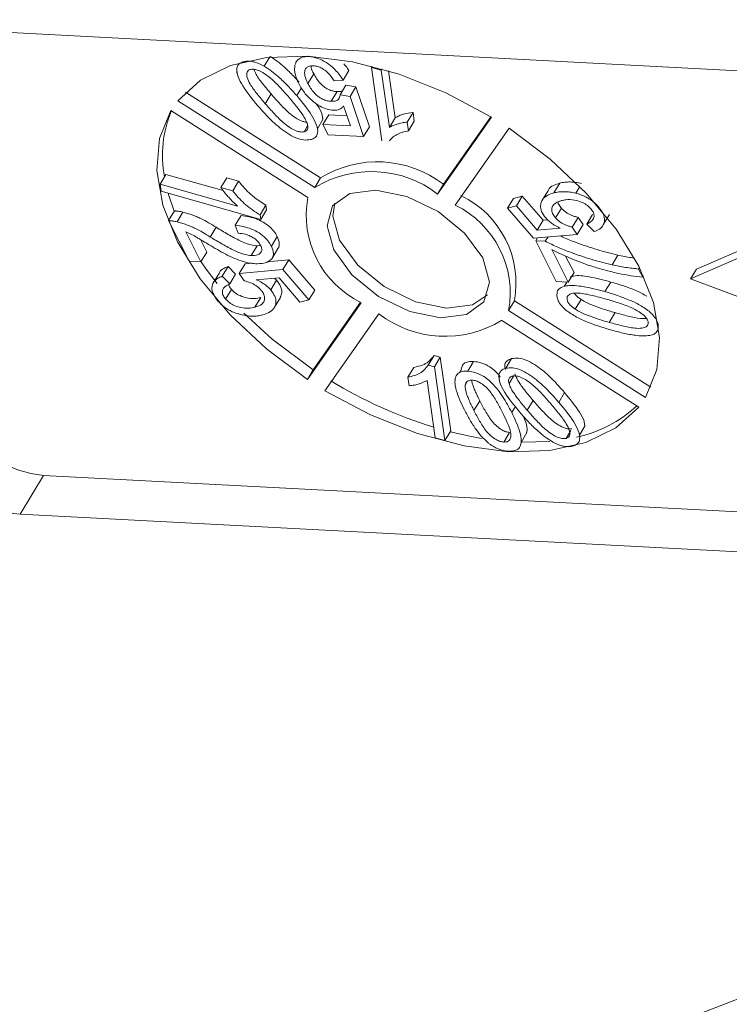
# Model space of a CAD drawing. Header units: millimetres. Extents: x 8853 to 11418, y 45 to 1005.
# Tile 68 of 256: x 9512 to 9521, y 727 to 739. Entities that reach past the tile are written whole.
import ezdxf

# ---------------------------------------------------------------- set-up
doc = ezdxf.new("R2010")
doc.units = ezdxf.units.MM

msp = doc.modelspace()

# ---------------------------------------------------------------- linework, layer by layer
at = {"color": 7, "linetype": 'Continuous', "lineweight": 15}
for p, q in [((9508.867, 738.806), (9525.393, 737.935)), ((9514.782, 738.285), (9514.78, 738.282)), ((9515.034, 738.226), (9515.103, 738.341)), ((9515.59, 738.345), (9515.593, 738.35)), ((9514.7, 738.156), (9514.694, 738.147)), ((9516.089, 738.172), (9516.017, 738.052)), ((9516.379, 738.224), (9516.371, 738.212)), ((9516.502, 737.294), (9516.371, 738.212)), ((9516.371, 738.212), (9516.492, 738.177)), ((9516.5, 738.192), (9516.492, 738.177)), ((9516.492, 738.177), (9516.594, 737.462)), ((9516.583, 738.167), (9516.666, 737.583)), ((9515.651, 738.132), (9515.578, 738.011)), ((9516.017, 738.052), (9515.905, 738.045)), ((9515.498, 737.957), (9515.439, 737.859)), ((9515.942, 737.909), (9515.869, 737.789)), ((9516.053, 737.99), (9515.98, 737.869)), ((9516.053, 737.99), (9516.177, 737.971)), ((9516.177, 737.971), (9516.104, 737.85)), ((9516.177, 737.971), (9516.345, 737.47)), ((9513.957, 737.796), (9515.664, 736.713)), ((9514.054, 737.902), (9515.737, 736.834)), ((9515.047, 737.759), (9515.119, 737.88)), ((9515.98, 737.869), (9516.104, 737.85)), ((9516.104, 737.85), (9516.273, 737.349)), ((9515.578, 736.591), (9513.871, 737.674)), ((9516.111, 737.481), (9516.024, 737.734)), ((9515.697, 737.447), (9515.77, 737.568)), ((9515.839, 737.62), (9515.766, 737.499)), ((9515.839, 737.62), (9516.067, 737.608)), ((9516.666, 737.583), (9516.594, 737.462)), ((9516.889, 737.65), (9516.816, 737.529)), ((9516.904, 737.541), (9516.832, 737.42)), ((9516.889, 737.65), (9516.904, 737.541)), ((9517.195, 736.633), (9517.867, 737.59)), ((9517.268, 736.754), (9517.858, 737.595)), ((9515.531, 737.409), (9515.575, 737.482)), ((9515.83, 737.372), (9515.766, 737.499)), ((9515.766, 737.499), (9516.111, 737.481)), ((9516.345, 737.47), (9516.273, 737.349)), ((9516.832, 737.42), (9516.816, 737.529)), ((9518.085, 737.452), (9517.414, 736.494)), ((9516.273, 737.349), (9515.83, 737.372)), ((9523.492, 737.034), (9520.422, 735.697)), ((9513.809, 736.878), (9513.736, 736.757)), ((9513.809, 736.878), (9514.521, 736.675)), ((9514.567, 736.834), (9514.495, 736.713)), ((9514.567, 736.834), (9514.714, 736.792)), ((9515.737, 736.834), (9515.664, 736.713)), ((9523.419, 736.914), (9520.349, 735.576)), ((9513.749, 736.668), (9513.736, 736.757)), ((9513.736, 736.757), (9514.703, 736.482)), ((9514.642, 736.671), (9514.495, 736.713)), ((9514.714, 736.792), (9514.642, 736.671)), ((9517.195, 736.633), (9517.268, 736.754)), ((9518.717, 736.768), (9518.644, 736.647)), ((9518.968, 736.728), (9518.916, 736.643)), ((9514.99, 736.315), (9513.749, 736.668)), ((9518.141, 736.579), (9518.068, 736.458)), ((9518.141, 736.579), (9518.251, 736.607)), ((9518.251, 736.607), (9518.178, 736.486)), ((9518.251, 736.607), (9518.51, 736.305)), ((9518.567, 736.67), (9518.495, 736.549)), ((9515.054, 736.493), (9514.982, 736.372)), ((9514.99, 736.315), (9515.063, 736.436)), ((9515.054, 736.493), (9515.063, 736.436)), ((9518.068, 736.458), (9518.178, 736.486)), ((9518.391, 736.082), (9518.068, 736.458)), ((9518.178, 736.486), (9518.437, 736.184)), ((9518.738, 736.457), (9518.665, 736.336)), ((9519.2, 736.473), (9519.201, 736.474)), ((9513.915, 736.422), (9513.842, 736.301)), ((9514.021, 736.407), (9513.948, 736.286)), ((9514.747, 736.366), (9514.674, 736.245)), ((9514.99, 736.315), (9514.982, 736.372)), ((9518.947, 736.342), (9518.874, 736.221)), ((9518.947, 736.342), (9519.008, 736.251)), ((9519.126, 736.379), (9519.053, 736.258)), ((9519.264, 736.256), (9519.336, 736.377)), ((9514.099, 735.795), (9513.842, 736.301)), ((9514.435, 736.218), (9514.362, 736.097)), ((9514.711, 736.145), (9514.674, 736.245)), ((9518.51, 736.305), (9518.437, 736.184)), ((9518.437, 736.184), (9518.724, 736.207)), ((9518.51, 736.305), (9518.567, 736.309)), ((9518.874, 736.221), (9518.935, 736.13)), ((9519.008, 736.251), (9518.935, 736.13)), ((9519.147, 736.164), (9519.053, 736.258)), ((9514.057, 736.161), (9514.246, 735.788)), ((9515.195, 736.104), (9515.123, 735.983)), ((9518.935, 736.13), (9518.391, 736.082)), ((9518.44, 736.086), (9518.418, 736.049)), ((9518.571, 736.098), (9518.537, 736.043)), ((9514.24, 736.065), (9514.319, 735.909)), ((9514.945, 735.986), (9514.872, 735.865)), ((9514.945, 735.986), (9514.989, 735.992)), ((9515.128, 735.826), (9515.201, 735.947)), ((9518.674, 735.543), (9518.418, 736.049)), ((9518.418, 736.049), (9518.537, 736.043)), ((9514.319, 735.909), (9514.246, 735.788)), ((9518.617, 735.94), (9518.822, 735.535)), ((9518.791, 735.86), (9518.895, 735.656)), ((9519.442, 735.871), (9519.37, 735.751)), ((9514.246, 735.788), (9514.099, 735.795)), ((9514.584, 735.729), (9514.511, 735.608)), ((9514.584, 735.729), (9514.678, 735.634)), ((9514.796, 735.762), (9514.723, 735.641)), ((9514.796, 735.762), (9514.878, 735.77)), ((9515.068, 735.787), (9515.34, 735.811)), ((9515.34, 735.811), (9515.267, 735.69)), ((9515.34, 735.811), (9515.663, 735.435)), ((9519.712, 735.717), (9519.7, 735.698)), ((9519.7, 735.698), (9519.752, 735.597)), ((9514.467, 735.637), (9514.395, 735.516)), ((9514.511, 735.608), (9514.605, 735.513)), ((9514.678, 735.634), (9514.605, 735.513)), ((9514.723, 735.641), (9515.267, 735.69)), ((9514.784, 735.551), (9514.723, 735.641)), ((9515.221, 735.588), (9514.934, 735.565)), ((9515.48, 735.286), (9515.221, 735.588)), ((9515.267, 735.69), (9515.59, 735.314)), ((9518.895, 735.656), (9518.822, 735.535)), ((9519.761, 735.613), (9519.752, 735.597)), ((9520.349, 735.576), (9520.422, 735.697)), ((9520.349, 735.576), (9524.983, 733.832)), ((9515.188, 735.558), (9515.115, 735.437)), ((9518.822, 735.535), (9518.674, 735.543)), ((9518.805, 735.536), (9518.772, 735.482)), ((9519.353, 735.536), (9519.28, 735.416)), ((9514.625, 735.444), (9514.553, 735.323)), ((9514.991, 735.342), (9514.919, 735.221)), ((9515.164, 735.223), (9515.236, 735.343)), ((9515.663, 735.435), (9515.59, 735.314)), ((9515.59, 735.314), (9515.48, 735.286)), ((9515.573, 734.32), (9516.244, 735.278)), ((9515.645, 734.441), (9516.236, 735.283)), ((9518.08, 735.181), (9518.153, 735.302)), ((9518.153, 735.302), (9519.853, 734.223)), ((9518.911, 735.197), (9518.983, 735.318)), ((9516.463, 735.139), (9515.791, 734.181)), ((9518.08, 735.181), (9519.787, 734.098)), ((9519.334, 735.033), (9519.407, 735.154)), ((9519.701, 733.975), (9517.994, 735.058)), ((9519.946, 735.002), (9519.944, 734.999)), ((9517.151, 734.621), (9517.078, 734.5)), ((9517.151, 734.621), (9517.229, 734.599)), ((9517.156, 734.478), (9517.229, 734.599)), ((9517.229, 734.599), (9517.36, 733.681)), ((9516.899, 734.472), (9516.826, 734.351)), ((9517.156, 734.478), (9517.078, 734.5)), ((9517.156, 734.478), (9517.287, 733.56)), ((9517.643, 734.546), (9517.571, 734.425)), ((9518.118, 734.581), (9518.046, 734.46)), ((9515.645, 734.441), (9515.573, 734.32)), ((9516.826, 734.351), (9516.842, 734.243)), ((9517.485, 734.436), (9517.467, 734.407)), ((9518.085, 734.27), (9518.142, 734.364)), ((9517.166, 733.594), (9517.064, 734.309)), ((9517.418, 734.325), (9517.412, 734.315)), ((9517.538, 734.251), (9517.561, 734.289)), ((9517.966, 734.334), (9517.961, 734.325)), ((9518.778, 734.157), (9518.706, 734.036)), ((9517.647, 733.935), (9517.72, 734.056)), ((9518.164, 733.985), (9518.119, 733.91)), ((9518.313, 733.937), (9518.386, 734.058)), ((9518.963, 733.625), (9519.036, 733.746)), ((9517.36, 733.681), (9517.287, 733.56)), ((9518.092, 733.661), (9518.02, 733.54)), ((9518.236, 733.537), (9518.309, 733.658)), ((9518.855, 733.683), (9518.796, 733.586)), ((9517.287, 733.56), (9517.166, 733.594)), ((9518.246, 733.538), (9518.592, 733.549)), ((9512.285, 733.126), (9511.994, 732.643)), ((9512.285, 733.126), (9528.811, 732.255)), ((9528.52, 731.772), (9511.994, 732.643))]:
    msp.add_line(p, q, dxfattribs=at)
at = {"color": 7, "linetype": 'Continuous', "lineweight": 15, "flags": 128}
for points in [[(9517.867, 737.59), (9517.299, 737.893), (9516.715, 738.126), (9516.134, 738.28), (9515.578, 738.351), (9515.066, 738.336), (9514.615, 738.236), (9514.241, 738.054), (9513.957, 737.796)], [(9513.871, 737.674), (9513.73, 737.326), (9513.697, 736.927), (9513.772, 736.493), (9513.955, 736.037), (9514.237, 735.576), (9514.61, 735.126), (9515.061, 734.703), (9515.573, 734.32)], [(9519.787, 734.098), (9519.928, 734.446), (9519.961, 734.844), (9519.886, 735.279), (9519.703, 735.734), (9519.421, 736.195), (9519.048, 736.645), (9518.597, 737.069), (9518.085, 737.452)], [(9517.233, 735.09), (9517.557, 735.132), (9517.771, 735.288), (9517.841, 735.536), (9517.757, 735.837), (9517.532, 736.145), (9517.2, 736.414), (9516.811, 736.603), (9516.425, 736.682), (9516.101, 736.64), (9515.887, 736.484), (9515.817, 736.236), (9515.901, 735.935), (9516.126, 735.626), (9516.458, 735.357), (9516.847, 735.169), (9517.233, 735.09)], [(9513.837, 736.642), (9513.845, 736.614), (9513.912, 736.417)], [(9515.915, 736.519), (9515.89, 736.357), (9515.973, 736.056), (9516.199, 735.747), (9516.531, 735.478), (9516.92, 735.29), (9517.306, 735.21)], [(9514.247, 735.788), (9514.31, 735.697), (9514.447, 735.518)], [(9517.306, 735.21), (9517.63, 735.252), (9517.816, 735.374)], [(9514.78, 735.147), (9515.133, 734.824), (9515.645, 734.441)], [(9515.791, 734.181), (9516.359, 733.879), (9516.943, 733.646), (9517.524, 733.492), (9518.08, 733.421), (9518.592, 733.435), (9519.043, 733.536), (9519.417, 733.718), (9519.701, 733.975)], [(9517.352, 733.668), (9517.596, 733.613), (9517.742, 733.586)], [(9520.738, 719.599), (9519.84, 720.712), (9519.19, 721.848), (9518.812, 722.96), (9518.724, 724.001), (9518.928, 724.93), (9519.417, 725.706), (9520.17, 726.299), (9521.156, 726.685), (9522.334, 726.846), (9523.656, 726.776), (9525.066, 726.478), (9526.508, 725.966), (9527.92, 725.258), (9529.246, 724.386), (9530.429, 723.384), (9531.422, 722.295), (9532.183, 721.164), (9532.68, 720.036), (9532.894, 718.959)]]:
    msp.add_lwpolyline(points, dxfattribs=at)
at = {"color": 7, "linetype": 'Continuous', "lineweight": 15}
for centre, radius, start, end in [((9515.188, 737.116), 1.422, 157.1062, 190.8463), ((9516.444, 735.681), 1.353, 52.4712, 121.4963), ((9516.371, 735.56), 1.353, 52.4712, 121.4963), ((9516.774, 736.372), 1.216, 169.6471, 244.1537), ((9516.956, 735.52), 1.216, 349.6471, 64.1537), ((9516.884, 735.4), 1.216, 349.6471, 64.1537), ((9517.287, 736.212), 1.353, 232.4712, 301.4963), ((9518.796, 739.108), 5.629, 238.6142, 252.9748), ((9518.599, 735.156), 1.588, 281.9568, 312.7773), ((9512.4, 734.447), 1.326, 210.1844, 265.0346), ((9512.109, 733.963), 1.326, 210.1844, 265.0346)]:
    msp.add_arc(centre, radius, start, end, dxfattribs=at)
for points, knots in [([(9514.952, 737.736), (9514.885, 737.817), (9514.787, 737.935), (9514.703, 738.094), (9514.683, 738.189), (9514.71, 738.249), (9514.746, 738.272), (9514.773, 738.28), (9514.78, 738.282)], [0, 0, 0, 0, 0.398455, 0.580367, 0.764167, 0.863829, 0.96352, 1, 1, 1, 1]), ([(9514.78, 738.282), (9514.793, 738.284), (9514.821, 738.29), (9514.868, 738.288), (9514.917, 738.278), (9514.961, 738.262), (9515, 738.244), (9515.023, 738.232), (9515.034, 738.226)], [0, 0, 0, 0, 0.190309, 0.38662, 0.562308, 0.745207, 0.871859, 1, 1, 1, 1]), ([(9515.107, 738.347), (9515.138, 738.328), (9515.2, 738.288), (9515.277, 738.223), (9515.344, 738.16), (9515.403, 738.101), (9515.443, 738.057), (9515.465, 738.033), (9515.468, 738.03)], [0, 0, 0, 0, 0.217435, 0.441329, 0.615947, 0.791335, 0.968347, 1, 1, 1, 1]), ([(9515.417, 738.237), (9515.421, 738.25), (9515.428, 738.276), (9515.449, 738.304), (9515.476, 738.325), (9515.507, 738.338), (9515.545, 738.346), (9515.575, 738.345), (9515.59, 738.345)], [0, 0, 0, 0, 0.1932488, 0.3908984, 0.5355885, 0.684711, 0.8399549, 1, 1, 1, 1]), ([(9515.59, 738.345), (9515.627, 738.34), (9515.699, 738.331), (9515.813, 738.272), (9515.92, 738.187), (9515.982, 738.108), (9516.011, 738.06), (9516.017, 738.052)], [0, 0, 0, 0, 0.222912, 0.429114, 0.647214, 0.937531, 1, 1, 1, 1]), ([(9515.047, 737.759), (9515.013, 737.8), (9514.945, 737.88), (9514.864, 737.989), (9514.819, 738.078), (9514.814, 738.133), (9514.825, 738.167), (9514.846, 738.181), (9514.86, 738.185), (9514.862, 738.186)], [0, 0, 0, 0, 0.2632767, 0.5270468, 0.7047605, 0.8230989, 0.9031117, 0.9838647, 1, 1, 1, 1]), ([(9514.862, 738.186), (9514.875, 738.188), (9514.901, 738.191), (9514.956, 738.177), (9515.026, 738.144), (9515.124, 738.072), (9515.231, 737.965), (9515.307, 737.878), (9515.345, 737.835)], [0, 0, 0, 0, 0.078202, 0.156814, 0.274428, 0.428483, 0.711398, 1, 1, 1, 1]), ([(9515.119, 737.88), (9515.086, 737.92), (9515.019, 738), (9514.937, 738.107), (9514.91, 738.172), (9514.9, 738.195)], [0, 0, 0, 0, 0.387065, 0.774855, 1, 1, 1, 1]), ([(9515.034, 738.226), (9515.065, 738.207), (9515.127, 738.167), (9515.204, 738.102), (9515.271, 738.039), (9515.33, 737.98), (9515.386, 737.92), (9515.421, 737.879), (9515.439, 737.859)], [0, 0, 0, 0, 0.18979, 0.385218, 0.537634, 0.690722, 0.845228, 1, 1, 1, 1]), ([(9515.464, 738.01), (9515.459, 738.02), (9515.449, 738.041), (9515.436, 738.071), (9515.426, 738.102), (9515.416, 738.14), (9515.41, 738.187), (9515.415, 738.22), (9515.417, 738.237)], [0, 0, 0, 0, 0.127378, 0.254999, 0.382438, 0.510406, 0.752427, 1, 1, 1, 1]), ([(9515.647, 738.231), (9515.624, 738.23), (9515.586, 738.229), (9515.55, 738.202), (9515.534, 738.156), (9515.542, 738.089), (9515.566, 738.036), (9515.578, 738.011)], [0, 0, 0, 0, 0.188744, 0.324822, 0.492508, 0.758011, 1, 1, 1, 1]), ([(9515.618, 738.228), (9515.618, 738.221), (9515.62, 738.191), (9515.638, 738.158), (9515.651, 738.132)], [0, 0, 0, 0, 0.234824, 1, 1, 1, 1]), ([(9515.905, 738.045), (9515.881, 738.08), (9515.846, 738.13), (9515.779, 738.186), (9515.727, 738.214), (9515.683, 738.228), (9515.657, 738.23), (9515.647, 738.231)], [0, 0, 0, 0, 0.406374, 0.592589, 0.744614, 0.896945, 1, 1, 1, 1]), ([(9516.027, 738.254), (9516.044, 738.236), (9516.068, 738.209), (9516.084, 738.181), (9516.089, 738.172)], [0, 0, 0, 0, 0.692244, 1, 1, 1, 1]), ([(9515.651, 738.132), (9515.673, 738.093), (9515.705, 738.038), (9515.775, 737.971), (9515.831, 737.935), (9515.89, 737.915), (9515.924, 737.911), (9515.942, 737.909)], [0, 0, 0, 0, 0.3839625, 0.5476128, 0.7130219, 0.8550956, 1, 1, 1, 1]), ([(9515.895, 737.677), (9515.869, 737.68), (9515.816, 737.686), (9515.721, 737.73), (9515.626, 737.797), (9515.53, 737.894), (9515.488, 737.967), (9515.464, 738.01)], [0, 0, 0, 0, 0.142548, 0.302942, 0.503054, 0.708879, 1, 1, 1, 1]), ([(9515.578, 738.011), (9515.6, 737.972), (9515.632, 737.917), (9515.702, 737.85), (9515.759, 737.814), (9515.817, 737.794), (9515.852, 737.79), (9515.869, 737.789)], [0, 0, 0, 0, 0.3839625, 0.5476128, 0.7130219, 0.8550956, 1, 1, 1, 1]), ([(9515.942, 737.909), (9515.953, 737.909), (9515.975, 737.909), (9515.998, 737.913), (9516.009, 737.919), (9516.011, 737.921)], [0, 0, 0, 0, 0.4187634, 0.8493744, 1, 1, 1, 1]), ([(9515.562, 737.527), (9515.546, 737.53), (9515.507, 737.538), (9515.434, 737.574), (9515.337, 737.646), (9515.231, 737.753), (9515.157, 737.838), (9515.119, 737.88)], [0, 0, 0, 0, 0.088797, 0.218434, 0.390987, 0.692712, 1, 1, 1, 1]), ([(9515.345, 737.835), (9515.362, 737.815), (9515.396, 737.775), (9515.442, 737.717), (9515.484, 737.662), (9515.52, 737.61), (9515.553, 737.556), (9515.566, 737.52), (9515.573, 737.502)], [0, 0, 0, 0, 0.1832858, 0.3667118, 0.5223805, 0.6784907, 0.8376514, 1, 1, 1, 1]), ([(9515.439, 737.859), (9515.507, 737.777), (9515.605, 737.659), (9515.689, 737.499), (9515.709, 737.403), (9515.681, 737.343), (9515.644, 737.321), (9515.619, 737.313), (9515.612, 737.312)], [0, 0, 0, 0, 0.397933, 0.582332, 0.768605, 0.868643, 0.968479, 1, 1, 1, 1]), ([(9515.869, 737.789), (9515.88, 737.788), (9515.902, 737.788), (9515.929, 737.794), (9515.948, 737.804), (9515.963, 737.819), (9515.975, 737.84), (9515.978, 737.859), (9515.98, 737.869)], [0, 0, 0, 0, 0.169274, 0.343337, 0.470122, 0.601323, 0.797642, 1, 1, 1, 1]), ([(9515.612, 737.312), (9515.584, 737.308), (9515.529, 737.3), (9515.423, 737.332), (9515.288, 737.407), (9515.121, 737.545), (9515.013, 737.667), (9514.952, 737.736)], [0, 0, 0, 0, 0.129663, 0.25238, 0.389931, 0.65822, 1, 1, 1, 1]), ([(9515.531, 737.409), (9515.517, 737.407), (9515.49, 737.403), (9515.433, 737.418), (9515.362, 737.452), (9515.264, 737.526), (9515.159, 737.632), (9515.084, 737.717), (9515.047, 737.759)], [0, 0, 0, 0, 0.081148, 0.162775, 0.281887, 0.440431, 0.71766, 1, 1, 1, 1]), ([(9515.671, 737.77), (9515.68, 737.758), (9515.719, 737.709), (9515.756, 737.638), (9515.761, 737.586), (9515.763, 737.57)], [0, 0, 0, 0, 0.172093, 0.734311, 1, 1, 1, 1]), ([(9516.024, 737.734), (9516.02, 737.728), (9516.012, 737.718), (9515.995, 737.702), (9515.972, 737.688), (9515.945, 737.68), (9515.918, 737.676), (9515.903, 737.676), (9515.895, 737.677)], [0, 0, 0, 0, 0.155622, 0.312048, 0.522865, 0.739991, 0.868899, 1, 1, 1, 1]), ([(9516.666, 737.583), (9516.682, 737.592), (9516.714, 737.61), (9516.787, 737.635), (9516.848, 737.644), (9516.889, 737.65)], [0, 0, 0, 0, 0.256073, 0.51215, 1, 1, 1, 1]), ([(9515.573, 737.502), (9515.576, 737.485), (9515.582, 737.457), (9515.567, 737.426), (9515.546, 737.413), (9515.533, 737.409), (9515.531, 737.409)], [0, 0, 0, 0, 0.393428, 0.66797, 0.943111, 1, 1, 1, 1]), ([(9516.816, 737.529), (9516.805, 737.528), (9516.783, 737.526), (9516.752, 737.521), (9516.722, 737.514), (9516.684, 737.503), (9516.638, 737.489), (9516.609, 737.471), (9516.594, 737.462)], [0, 0, 0, 0, 0.127794, 0.25608, 0.383876, 0.511854, 0.754509, 1, 1, 1, 1]), ([(9516.596, 737.295), (9516.602, 737.304), (9516.62, 737.332), (9516.668, 737.364), (9516.732, 737.397), (9516.79, 737.413), (9516.824, 737.419), (9516.832, 737.42)], [0, 0, 0, 0, 0.135965, 0.395538, 0.660513, 0.930875, 1, 1, 1, 1]), ([(9514.495, 736.713), (9514.502, 736.703), (9514.516, 736.682), (9514.54, 736.652), (9514.565, 736.621), (9514.599, 736.583), (9514.643, 736.535), (9514.683, 736.5), (9514.703, 736.482)], [0, 0, 0, 0, 0.127798, 0.256107, 0.383903, 0.511894, 0.754532, 1, 1, 1, 1]), ([(9514.714, 736.792), (9514.744, 736.756), (9514.8, 736.688), (9514.914, 736.584), (9515.003, 736.527), (9515.054, 736.493)], [0, 0, 0, 0, 0.3269476, 0.6141348, 1, 1, 1, 1]), ([(9518.571, 736.669), (9518.572, 736.674), (9518.582, 736.706), (9518.634, 736.741), (9518.691, 736.759), (9518.717, 736.768)], [0, 0, 0, 0, 0.101713, 0.580995, 1, 1, 1, 1]), ([(9518.717, 736.768), (9518.727, 736.77), (9518.747, 736.775), (9518.779, 736.78), (9518.812, 736.782), (9518.857, 736.784), (9518.915, 736.779), (9518.964, 736.769), (9518.989, 736.763)], [0, 0, 0, 0, 0.127963, 0.256223, 0.384243, 0.512773, 0.753539, 1, 1, 1, 1]), ([(9514.982, 736.372), (9514.951, 736.391), (9514.889, 736.429), (9514.805, 736.497), (9514.726, 736.571), (9514.674, 736.63), (9514.647, 736.664), (9514.642, 736.671)], [0, 0, 0, 0, 0.226143, 0.459037, 0.694977, 0.935558, 1, 1, 1, 1]), ([(9518.543, 736.335), (9518.523, 736.361), (9518.484, 736.414), (9518.472, 736.496), (9518.497, 736.568), (9518.56, 736.621), (9518.617, 736.639), (9518.644, 736.647)], [0, 0, 0, 0, 0.177529, 0.354598, 0.576747, 0.802574, 1, 1, 1, 1]), ([(9518.644, 736.647), (9518.654, 736.649), (9518.674, 736.654), (9518.706, 736.659), (9518.739, 736.661), (9518.784, 736.663), (9518.842, 736.659), (9518.891, 736.648), (9518.916, 736.643)], [0, 0, 0, 0, 0.127963, 0.256223, 0.384243, 0.512773, 0.753539, 1, 1, 1, 1]), ([(9519.105, 736.449), (9519.087, 736.467), (9519.053, 736.501), (9518.978, 736.538), (9518.889, 736.563), (9518.805, 736.565), (9518.757, 736.555), (9518.739, 736.551)], [0, 0, 0, 0, 0.177382, 0.334007, 0.546686, 0.828047, 1, 1, 1, 1]), ([(9518.916, 736.643), (9518.936, 736.637), (9518.976, 736.626), (9519.032, 736.602), (9519.082, 736.575), (9519.125, 736.545), (9519.166, 736.511), (9519.188, 736.485), (9519.2, 736.473)], [0, 0, 0, 0, 0.191156, 0.386745, 0.532242, 0.682074, 0.838678, 1, 1, 1, 1]), ([(9518.739, 736.551), (9518.701, 736.538), (9518.646, 736.518), (9518.616, 736.459), (9518.618, 736.408), (9518.642, 736.364), (9518.66, 736.342), (9518.665, 736.336)], [0, 0, 0, 0, 0.404133, 0.590474, 0.778216, 0.938326, 1, 1, 1, 1]), ([(9518.696, 736.528), (9518.696, 736.527), (9518.697, 736.511), (9518.715, 736.485), (9518.733, 736.463), (9518.738, 736.457)], [0, 0, 0, 0, 0.0494961, 0.735683, 1, 1, 1, 1]), ([(9518.738, 736.457), (9518.747, 736.447), (9518.766, 736.427), (9518.799, 736.401), (9518.835, 736.38), (9518.871, 736.364), (9518.909, 736.35), (9518.934, 736.345), (9518.947, 736.342)], [0, 0, 0, 0, 0.172016, 0.35027, 0.50136, 0.657066, 0.825975, 1, 1, 1, 1]), ([(9519.053, 736.258), (9519.084, 736.274), (9519.127, 736.296), (9519.148, 736.351), (9519.142, 736.396), (9519.12, 736.43), (9519.107, 736.447), (9519.105, 736.449)], [0, 0, 0, 0, 0.432044, 0.616827, 0.802741, 0.978102, 1, 1, 1, 1]), ([(9519.2, 736.473), (9519.224, 736.441), (9519.266, 736.385), (9519.28, 736.306), (9519.263, 736.243), (9519.218, 736.194), (9519.17, 736.173), (9519.147, 736.164)], [0, 0, 0, 0, 0.231033, 0.410099, 0.588276, 0.79967, 1, 1, 1, 1]), ([(9513.915, 736.422), (9513.919, 736.422), (9513.928, 736.421), (9513.941, 736.421), (9513.954, 736.419), (9513.971, 736.417), (9513.994, 736.413), (9514.012, 736.409), (9514.021, 736.407)], [0, 0, 0, 0, 0.125133, 0.250295, 0.375449, 0.500779, 0.749809, 1, 1, 1, 1]), ([(9514.021, 736.407), (9514.04, 736.402), (9514.079, 736.392), (9514.136, 736.373), (9514.191, 736.351), (9514.259, 736.32), (9514.341, 736.276), (9514.404, 736.237), (9514.435, 736.218)], [0, 0, 0, 0, 0.138221, 0.277395, 0.402216, 0.527815, 0.762777, 1, 1, 1, 1]), ([(9514.747, 736.366), (9514.814, 736.355), (9514.913, 736.339), (9515.045, 736.272), (9515.125, 736.208), (9515.171, 736.148), (9515.19, 736.114), (9515.195, 736.104)], [0, 0, 0, 0, 0.392892, 0.572783, 0.753614, 0.921225, 1, 1, 1, 1]), ([(9518.724, 736.207), (9518.713, 736.212), (9518.692, 736.222), (9518.656, 736.242), (9518.615, 736.268), (9518.581, 736.295), (9518.558, 736.318), (9518.548, 736.329), (9518.543, 736.335)], [0, 0, 0, 0, 0.1557775, 0.3124525, 0.5461327, 0.7870588, 0.8931465, 1, 1, 1, 1]), ([(9518.665, 736.336), (9518.675, 736.326), (9518.693, 736.306), (9518.727, 736.28), (9518.762, 736.26), (9518.798, 736.243), (9518.836, 736.229), (9518.861, 736.224), (9518.874, 736.221)], [0, 0, 0, 0, 0.1720158, 0.3502704, 0.50136, 0.6570656, 0.8259751, 1, 1, 1, 1]), ([(9513.842, 736.301), (9513.846, 736.301), (9513.855, 736.3), (9513.868, 736.3), (9513.881, 736.298), (9513.898, 736.296), (9513.921, 736.292), (9513.939, 736.288), (9513.948, 736.286)], [0, 0, 0, 0, 0.125133, 0.250295, 0.375449, 0.500779, 0.749809, 1, 1, 1, 1]), ([(9513.948, 736.286), (9513.967, 736.281), (9514.006, 736.271), (9514.063, 736.252), (9514.118, 736.23), (9514.186, 736.199), (9514.268, 736.155), (9514.331, 736.116), (9514.362, 736.097)], [0, 0, 0, 0, 0.138221, 0.277395, 0.402216, 0.527815, 0.762777, 1, 1, 1, 1]), ([(9514.435, 736.218), (9514.484, 736.188), (9514.583, 736.129), (9514.727, 736.05), (9514.853, 735.997), (9514.92, 735.989), (9514.945, 735.986)], [0, 0, 0, 0, 0.298377, 0.597096, 0.853169, 1, 1, 1, 1]), ([(9514.674, 736.245), (9514.742, 736.234), (9514.84, 736.218), (9514.972, 736.151), (9515.052, 736.087), (9515.098, 736.028), (9515.117, 735.994), (9515.123, 735.983)], [0, 0, 0, 0, 0.392892, 0.572783, 0.753614, 0.921225, 1, 1, 1, 1]), ([(9514.346, 736), (9514.321, 736.015), (9514.285, 736.038), (9514.235, 736.068), (9514.188, 736.096), (9514.129, 736.13), (9514.081, 736.151), (9514.057, 736.161)], [0, 0, 0, 0, 0.259965, 0.389946, 0.519942, 0.758178, 1, 1, 1, 1]), ([(9514.362, 736.097), (9514.412, 736.067), (9514.511, 736.008), (9514.654, 735.929), (9514.78, 735.876), (9514.847, 735.868), (9514.872, 735.865)], [0, 0, 0, 0, 0.2983772, 0.5970962, 0.8531687, 1, 1, 1, 1]), ([(9514.989, 735.992), (9514.978, 736.01), (9514.959, 736.042), (9514.91, 736.082), (9514.857, 736.112), (9514.788, 736.137), (9514.74, 736.142), (9514.711, 736.145)], [0, 0, 0, 0, 0.209928, 0.370242, 0.529862, 0.716294, 1, 1, 1, 1]), ([(9515.195, 736.104), (9515.208, 736.073), (9515.229, 736.019), (9515.219, 735.968), (9515.202, 735.952), (9515.199, 735.948)], [0, 0, 0, 0, 0.524373, 0.903677, 1, 1, 1, 1]), ([(9518.722, 736.111), (9518.736, 736.105), (9518.803, 736.073), (9518.914, 736.031), (9519.053, 735.981), (9519.183, 735.939), (9519.313, 735.902), (9519.399, 735.882), (9519.442, 735.871)], [0, 0, 0, 0, 0.060342, 0.279117, 0.458114, 0.637555, 0.818503, 1, 1, 1, 1]), ([(9514.925, 735.764), (9514.9, 735.766), (9514.851, 735.771), (9514.763, 735.792), (9514.663, 735.828), (9514.555, 735.88), (9514.45, 735.939), (9514.381, 735.98), (9514.346, 736)], [0, 0, 0, 0, 0.131944, 0.266787, 0.446934, 0.632145, 0.81578, 1, 1, 1, 1]), ([(9514.872, 735.865), (9514.901, 735.866), (9514.948, 735.868), (9514.989, 735.895), (9515.006, 735.928), (9515.003, 735.962), (9514.993, 735.984), (9514.989, 735.992)], [0, 0, 0, 0, 0.326003, 0.538357, 0.716388, 0.895146, 1, 1, 1, 1]), ([(9515.123, 735.983), (9515.135, 735.951), (9515.157, 735.898), (9515.14, 735.835), (9515.097, 735.793), (9515.027, 735.764), (9514.96, 735.764), (9514.925, 735.764)], [0, 0, 0, 0, 0.231592, 0.399113, 0.5659, 0.765762, 1, 1, 1, 1]), ([(9518.537, 736.043), (9518.589, 736.018), (9518.692, 735.968), (9518.841, 735.91), (9518.98, 735.86), (9519.11, 735.818), (9519.24, 735.781), (9519.326, 735.761), (9519.37, 735.751)], [0, 0, 0, 0, 0.187474, 0.376649, 0.531429, 0.686592, 0.843059, 1, 1, 1, 1]), ([(9519.752, 735.597), (9519.702, 735.602), (9519.604, 735.612), (9519.45, 735.642), (9519.295, 735.679), (9519.104, 735.735), (9518.876, 735.816), (9518.703, 735.898), (9518.617, 735.94)], [0, 0, 0, 0, 0.136074, 0.273442, 0.409391, 0.546051, 0.771031, 1, 1, 1, 1]), ([(9519.442, 735.871), (9519.47, 735.865), (9519.526, 735.853), (9519.593, 735.842), (9519.632, 735.836), (9519.643, 735.835)], [0, 0, 0, 0, 0.414472, 0.82966, 1, 1, 1, 1]), ([(9514.471, 735.635), (9514.472, 735.641), (9514.48, 735.672), (9514.522, 735.703), (9514.565, 735.721), (9514.584, 735.729)], [0, 0, 0, 0, 0.134316, 0.630754, 1, 1, 1, 1]), ([(9519.37, 735.751), (9519.398, 735.745), (9519.454, 735.732), (9519.537, 735.718), (9519.619, 735.707), (9519.673, 735.701), (9519.7, 735.698)], [0, 0, 0, 0, 0.248944, 0.498319, 0.748967, 1, 1, 1, 1]), ([(9514.458, 735.299), (9514.434, 735.331), (9514.392, 735.387), (9514.377, 735.47), (9514.398, 735.536), (9514.448, 735.582), (9514.492, 735.6), (9514.511, 735.608)], [0, 0, 0, 0, 0.231218, 0.408045, 0.624904, 0.840008, 1, 1, 1, 1]), ([(9515.164, 735.583), (9515.167, 735.581), (9515.175, 735.572), (9515.183, 735.564), (9515.188, 735.558)], [0, 0, 0, 0, 0.324989, 1, 1, 1, 1]), ([(9518.848, 735.6), (9518.861, 735.604), (9518.927, 735.623), (9519.104, 735.602), (9519.263, 735.56), (9519.353, 735.536)], [0, 0, 0, 0, 0.1037296, 0.4933713, 1, 1, 1, 1]), ([(9514.605, 735.513), (9514.575, 735.498), (9514.532, 735.477), (9514.511, 735.423), (9514.515, 735.378), (9514.537, 735.343), (9514.551, 735.325), (9514.553, 735.323)], [0, 0, 0, 0, 0.42142, 0.608037, 0.795331, 0.975757, 1, 1, 1, 1]), ([(9514.592, 735.504), (9514.592, 735.502), (9514.593, 735.485), (9514.61, 735.463), (9514.624, 735.446), (9514.625, 735.444)], [0, 0, 0, 0, 0.120317, 0.895802, 1, 1, 1, 1]), ([(9514.993, 735.436), (9514.973, 735.456), (9514.935, 735.493), (9514.861, 735.53), (9514.812, 735.545), (9514.786, 735.55), (9514.784, 735.551)], [0, 0, 0, 0, 0.349762, 0.652672, 0.962091, 1, 1, 1, 1]), ([(9514.934, 735.565), (9514.945, 735.56), (9514.966, 735.55), (9515.003, 735.53), (9515.043, 735.504), (9515.076, 735.477), (9515.1, 735.454), (9515.11, 735.443), (9515.115, 735.437)], [0, 0, 0, 0, 0.157952, 0.316856, 0.544695, 0.779396, 0.889257, 1, 1, 1, 1]), ([(9515.188, 735.558), (9515.207, 735.532), (9515.246, 735.479), (9515.26, 735.403), (9515.242, 735.364), (9515.233, 735.345)], [0, 0, 0, 0, 0.336244, 0.667417, 1, 1, 1, 1]), ([(9518.682, 735.358), (9518.682, 735.382), (9518.682, 735.429), (9518.735, 735.475), (9518.842, 735.498), (9519.029, 735.483), (9519.189, 735.44), (9519.28, 735.416)], [0, 0, 0, 0, 0.130102, 0.251339, 0.3866, 0.653267, 1, 1, 1, 1]), ([(9519.353, 735.536), (9519.458, 735.506), (9519.61, 735.462), (9519.758, 735.384), (9519.803, 735.36)], [0, 0, 0, 0, 0.693378, 1, 1, 1, 1]), ([(9514.625, 735.444), (9514.641, 735.429), (9514.671, 735.398), (9514.739, 735.36), (9514.823, 735.333), (9514.913, 735.326), (9514.966, 735.337), (9514.991, 735.342)], [0, 0, 0, 0, 0.150705, 0.302187, 0.50178, 0.762512, 1, 1, 1, 1]), ([(9514.919, 735.221), (9514.951, 735.232), (9515.001, 735.248), (9515.038, 735.298), (9515.043, 735.349), (9515.023, 735.398), (9515.001, 735.426), (9514.993, 735.436)], [0, 0, 0, 0, 0.338842, 0.53301, 0.728333, 0.898026, 1, 1, 1, 1]), ([(9515.115, 735.437), (9515.135, 735.411), (9515.173, 735.358), (9515.186, 735.277), (9515.161, 735.205), (9515.1, 735.152), (9515.042, 735.134), (9515.014, 735.125)], [0, 0, 0, 0, 0.1776741, 0.352669, 0.5716803, 0.7946425, 1, 1, 1, 1]), ([(9519.348, 734.941), (9519.243, 734.973), (9519.09, 735.018), (9518.891, 735.115), (9518.778, 735.194), (9518.711, 735.272), (9518.689, 735.322), (9518.684, 735.35), (9518.682, 735.358)], [0, 0, 0, 0, 0.397793, 0.578801, 0.761678, 0.860551, 0.959511, 1, 1, 1, 1]), ([(9518.808, 735.321), (9518.808, 735.333), (9518.808, 735.356), (9518.835, 735.383), (9518.884, 735.399), (9518.982, 735.399), (9519.122, 735.37), (9519.236, 735.339), (9519.293, 735.324)], [0, 0, 0, 0, 0.081501, 0.16341, 0.28555, 0.424413, 0.709181, 1, 1, 1, 1]), ([(9518.983, 735.318), (9518.972, 735.327), (9518.947, 735.343), (9518.921, 735.368), (9518.905, 735.386), (9518.901, 735.394), (9518.9, 735.396)], [0, 0, 0, 0, 0.360988, 0.733456, 0.929508, 1, 1, 1, 1]), ([(9519.28, 735.416), (9519.385, 735.384), (9519.538, 735.338), (9519.735, 735.241), (9519.848, 735.163), (9519.915, 735.084), (9519.938, 735.034), (9519.943, 735.007), (9519.944, 734.999)], [0, 0, 0, 0, 0.39843, 0.578555, 0.76032, 0.861216, 0.962169, 1, 1, 1, 1]), ([(9514.742, 735.129), (9514.722, 735.135), (9514.682, 735.146), (9514.626, 735.17), (9514.576, 735.197), (9514.533, 735.227), (9514.492, 735.261), (9514.47, 735.286), (9514.458, 735.299)], [0, 0, 0, 0, 0.191156, 0.386745, 0.532242, 0.682074, 0.838678, 1, 1, 1, 1]), ([(9514.553, 735.323), (9514.568, 735.308), (9514.598, 735.277), (9514.666, 735.239), (9514.75, 735.212), (9514.84, 735.205), (9514.893, 735.216), (9514.919, 735.221)], [0, 0, 0, 0, 0.150705, 0.302187, 0.50178, 0.762512, 1, 1, 1, 1]), ([(9518.911, 735.197), (9518.899, 735.206), (9518.875, 735.222), (9518.848, 735.247), (9518.83, 735.269), (9518.819, 735.286), (9518.811, 735.304), (9518.809, 735.315), (9518.808, 735.321)], [0, 0, 0, 0, 0.233486, 0.474398, 0.601204, 0.732029, 0.864197, 1, 1, 1, 1]), ([(9519.407, 735.154), (9519.381, 735.161), (9519.329, 735.176), (9519.255, 735.2), (9519.184, 735.224), (9519.117, 735.25), (9519.049, 735.28), (9519.005, 735.305), (9518.983, 735.318)], [0, 0, 0, 0, 0.183296, 0.366739, 0.522449, 0.67858, 0.837782, 1, 1, 1, 1]), ([(9519.293, 735.324), (9519.345, 735.308), (9519.449, 735.278), (9519.589, 735.228), (9519.699, 735.173), (9519.764, 735.123), (9519.803, 735.081), (9519.816, 735.052), (9519.819, 735.037), (9519.819, 735.035)], [0, 0, 0, 0, 0.26335, 0.527085, 0.70469, 0.820189, 0.900798, 0.982045, 1, 1, 1, 1]), ([(9515.014, 735.125), (9515.004, 735.123), (9514.984, 735.118), (9514.952, 735.113), (9514.919, 735.11), (9514.874, 735.109), (9514.816, 735.113), (9514.767, 735.124), (9514.742, 735.129)], [0, 0, 0, 0, 0.127976, 0.256265, 0.384294, 0.512916, 0.753586, 1, 1, 1, 1]), ([(9519.334, 735.033), (9519.308, 735.04), (9519.256, 735.055), (9519.182, 735.079), (9519.111, 735.104), (9519.044, 735.129), (9518.976, 735.159), (9518.933, 735.184), (9518.911, 735.197)], [0, 0, 0, 0, 0.183296, 0.366739, 0.522449, 0.67858, 0.837782, 1, 1, 1, 1]), ([(9519.804, 735.081), (9519.778, 735.081), (9519.705, 735.079), (9519.568, 735.11), (9519.461, 735.139), (9519.407, 735.154)], [0, 0, 0, 0, 0.215502, 0.604835, 1, 1, 1, 1]), ([(9519.819, 735.035), (9519.819, 735.023), (9519.819, 735), (9519.791, 734.973), (9519.737, 734.956), (9519.634, 734.96), (9519.495, 734.989), (9519.388, 735.018), (9519.334, 735.033)], [0, 0, 0, 0, 0.082024, 0.164464, 0.290629, 0.457261, 0.726613, 1, 1, 1, 1]), ([(9519.944, 734.999), (9519.945, 734.987), (9519.947, 734.963), (9519.938, 734.931), (9519.92, 734.906), (9519.896, 734.888), (9519.868, 734.877), (9519.849, 734.872), (9519.84, 734.87)], [0, 0, 0, 0, 0.18305, 0.371765, 0.546827, 0.72894, 0.863493, 1, 1, 1, 1]), ([(9519.84, 734.87), (9519.812, 734.867), (9519.756, 734.861), (9519.668, 734.87), (9519.585, 734.883), (9519.507, 734.899), (9519.427, 734.919), (9519.374, 734.934), (9519.348, 734.941)], [0, 0, 0, 0, 0.189976, 0.385585, 0.537948, 0.690959, 0.845359, 1, 1, 1, 1]), ([(9516.899, 734.472), (9516.936, 734.481), (9517.003, 734.496), (9517.085, 734.537), (9517.116, 734.579), (9517.132, 734.6)], [0, 0, 0, 0, 0.372043, 0.679897, 1, 1, 1, 1]), ([(9517.078, 734.5), (9517.052, 734.467), (9516.999, 734.399), (9516.895, 734.364), (9516.834, 734.353), (9516.826, 734.351)], [0, 0, 0, 0, 0.4589569, 0.9354654, 1, 1, 1, 1]), ([(9517.488, 734.434), (9517.49, 734.453), (9517.494, 734.491), (9517.533, 734.53), (9517.586, 734.547), (9517.627, 734.546), (9517.643, 734.546)], [0, 0, 0, 0, 0.277717, 0.548277, 0.820204, 1, 1, 1, 1]), ([(9517.643, 734.546), (9517.677, 734.542), (9517.743, 734.533), (9517.842, 734.484), (9517.924, 734.421), (9517.959, 734.375), (9517.976, 734.351)], [0, 0, 0, 0, 0.274776, 0.53831, 0.76302, 1, 1, 1, 1]), ([(9518.041, 734.444), (9518.036, 734.463), (9518.026, 734.503), (9518.049, 734.548), (9518.085, 734.572), (9518.112, 734.579), (9518.118, 734.581)], [0, 0, 0, 0, 0.287109, 0.590527, 0.894022, 1, 1, 1, 1]), ([(9518.118, 734.581), (9518.146, 734.585), (9518.2, 734.593), (9518.304, 734.563), (9518.437, 734.49), (9518.606, 734.352), (9518.716, 734.228), (9518.778, 734.157)], [0, 0, 0, 0, 0.126146, 0.248685, 0.381789, 0.644448, 1, 1, 1, 1]), ([(9517.529, 733.941), (9517.49, 734.024), (9517.432, 734.144), (9517.406, 734.287), (9517.418, 734.364), (9517.459, 734.409), (9517.513, 734.426), (9517.554, 734.426), (9517.571, 734.425)], [0, 0, 0, 0, 0.396817, 0.575976, 0.724424, 0.827652, 0.931402, 1, 1, 1, 1]), ([(9517.571, 734.425), (9517.604, 734.421), (9517.67, 734.412), (9517.77, 734.363), (9517.893, 734.263), (9518.014, 734.108), (9518.084, 733.977), (9518.119, 733.91)], [0, 0, 0, 0, 0.1324675, 0.2595155, 0.3678461, 0.6796027, 1, 1, 1, 1]), ([(9518.219, 733.913), (9518.152, 733.994), (9518.053, 734.113), (9517.97, 734.272), (9517.95, 734.367), (9517.976, 734.427), (9518.012, 734.451), (9518.039, 734.458), (9518.046, 734.46)], [0, 0, 0, 0, 0.397993, 0.580197, 0.764282, 0.864607, 0.964958, 1, 1, 1, 1]), ([(9518.046, 734.46), (9518.073, 734.464), (9518.127, 734.472), (9518.231, 734.442), (9518.364, 734.369), (9518.533, 734.231), (9518.643, 734.107), (9518.706, 734.036)], [0, 0, 0, 0, 0.126146, 0.248685, 0.381789, 0.644448, 1, 1, 1, 1]), ([(9518.085, 734.27), (9518.083, 734.28), (9518.078, 734.3), (9518.081, 734.323), (9518.089, 734.34), (9518.099, 734.35), (9518.111, 734.358), (9518.122, 734.362), (9518.127, 734.363)], [0, 0, 0, 0, 0.234136, 0.47621, 0.606476, 0.74032, 0.868467, 1, 1, 1, 1]), ([(9518.127, 734.363), (9518.141, 734.365), (9518.168, 734.369), (9518.226, 734.353), (9518.298, 734.318), (9518.396, 734.244), (9518.501, 734.138), (9518.574, 734.055), (9518.611, 734.012)], [0, 0, 0, 0, 0.081496, 0.163467, 0.284617, 0.447025, 0.72114, 1, 1, 1, 1]), ([(9518.386, 734.058), (9518.369, 734.078), (9518.335, 734.118), (9518.289, 734.175), (9518.247, 734.23), (9518.211, 734.283), (9518.178, 734.337), (9518.165, 734.373), (9518.158, 734.391)], [0, 0, 0, 0, 0.183286, 0.366712, 0.522381, 0.678491, 0.837651, 1, 1, 1, 1]), ([(9516.842, 734.243), (9516.864, 734.245), (9516.907, 734.25), (9516.985, 734.269), (9517.033, 734.293), (9517.064, 734.309)], [0, 0, 0, 0, 0.256175, 0.51219, 1, 1, 1, 1]), ([(9517.538, 734.251), (9517.544, 734.267), (9517.553, 734.292), (9517.587, 734.31), (9517.612, 734.312), (9517.626, 734.312), (9517.627, 734.312)], [0, 0, 0, 0, 0.472419, 0.721549, 0.970751, 1, 1, 1, 1]), ([(9517.647, 733.935), (9517.637, 733.956), (9517.617, 733.997), (9517.59, 734.054), (9517.569, 734.107), (9517.552, 734.156), (9517.539, 734.205), (9517.538, 734.235), (9517.538, 734.251)], [0, 0, 0, 0, 0.190496, 0.381118, 0.533543, 0.686347, 0.8418, 1, 1, 1, 1]), ([(9517.72, 734.056), (9517.71, 734.077), (9517.689, 734.118), (9517.663, 734.175), (9517.642, 734.228), (9517.626, 734.272), (9517.62, 734.3), (9517.617, 734.311)], [0, 0, 0, 0, 0.2388167, 0.4777924, 0.6688805, 0.8604452, 1, 1, 1, 1]), ([(9517.627, 734.312), (9517.643, 734.31), (9517.675, 734.306), (9517.73, 734.279), (9517.791, 734.236), (9517.864, 734.156), (9517.933, 734.046), (9517.978, 733.96), (9518.001, 733.917)], [0, 0, 0, 0, 0.085224, 0.171206, 0.283222, 0.43306, 0.713823, 1, 1, 1, 1]), ([(9518.313, 733.937), (9518.296, 733.957), (9518.262, 733.997), (9518.216, 734.055), (9518.174, 734.11), (9518.138, 734.162), (9518.105, 734.216), (9518.092, 734.252), (9518.085, 734.27)], [0, 0, 0, 0, 0.183286, 0.366712, 0.522381, 0.678491, 0.837651, 1, 1, 1, 1]), ([(9518.778, 734.157), (9518.844, 734.076), (9518.94, 733.959), (9519.022, 733.817), (9519.027, 733.765), (9519.029, 733.748)], [0, 0, 0, 0, 0.595712, 0.867693, 1, 1, 1, 1]), ([(9518.092, 733.661), (9518.077, 733.663), (9518.046, 733.667), (9517.989, 733.695), (9517.93, 733.737), (9517.857, 733.817), (9517.789, 733.925), (9517.743, 734.012), (9517.72, 734.056)], [0, 0, 0, 0, 0.08344, 0.167457, 0.29018, 0.424177, 0.709194, 1, 1, 1, 1]), ([(9518.869, 733.707), (9518.855, 733.705), (9518.828, 733.701), (9518.77, 733.718), (9518.702, 733.751), (9518.605, 733.822), (9518.5, 733.928), (9518.424, 734.014), (9518.386, 734.058)], [0, 0, 0, 0, 0.082176, 0.164779, 0.286551, 0.426628, 0.71036, 1, 1, 1, 1]), ([(9518.611, 734.012), (9518.645, 733.972), (9518.713, 733.892), (9518.793, 733.783), (9518.839, 733.694), (9518.845, 733.639), (9518.833, 733.605), (9518.812, 733.591), (9518.798, 733.587), (9518.796, 733.586)], [0, 0, 0, 0, 0.26321, 0.526906, 0.702895, 0.82215, 0.902396, 0.983377, 1, 1, 1, 1]), ([(9518.706, 734.036), (9518.773, 733.955), (9518.871, 733.837), (9518.955, 733.678), (9518.975, 733.583), (9518.948, 733.523), (9518.912, 733.5), (9518.885, 733.492), (9518.878, 733.49)], [0, 0, 0, 0, 0.398487, 0.580423, 0.764447, 0.863754, 0.963105, 1, 1, 1, 1]), ([(9517.824, 733.532), (9517.796, 733.558), (9517.74, 733.611), (9517.681, 733.688), (9517.634, 733.757), (9517.596, 733.818), (9517.561, 733.88), (9517.54, 733.921), (9517.529, 733.941)], [0, 0, 0, 0, 0.203404, 0.412578, 0.558423, 0.704766, 0.852269, 1, 1, 1, 1]), ([(9518.02, 733.54), (9518.004, 733.542), (9517.973, 733.547), (9517.916, 733.574), (9517.857, 733.616), (9517.784, 733.696), (9517.716, 733.804), (9517.67, 733.891), (9517.647, 733.935)], [0, 0, 0, 0, 0.08344, 0.167457, 0.29018, 0.424177, 0.709194, 1, 1, 1, 1]), ([(9518.001, 733.917), (9518.021, 733.876), (9518.063, 733.789), (9518.105, 733.683), (9518.112, 733.604), (9518.094, 733.565), (9518.062, 733.542), (9518.034, 733.541), (9518.02, 733.54)], [0, 0, 0, 0, 0.271738, 0.571643, 0.702765, 0.834611, 0.913732, 1, 1, 1, 1]), ([(9518.119, 733.91), (9518.158, 733.827), (9518.216, 733.708), (9518.244, 733.559), (9518.229, 733.478), (9518.175, 733.436), (9518.123, 733.425), (9518.088, 733.426), (9518.077, 733.427)], [0, 0, 0, 0, 0.397293, 0.573404, 0.751661, 0.853128, 0.954558, 1, 1, 1, 1]), ([(9518.624, 733.546), (9518.593, 733.565), (9518.53, 733.605), (9518.452, 733.671), (9518.385, 733.734), (9518.327, 733.792), (9518.272, 733.852), (9518.236, 733.893), (9518.219, 733.913)], [0, 0, 0, 0, 0.192003, 0.389705, 0.541013, 0.692984, 0.846361, 1, 1, 1, 1]), ([(9518.26, 733.867), (9518.272, 733.84), (9518.299, 733.777), (9518.318, 733.704), (9518.307, 733.668), (9518.304, 733.66)], [0, 0, 0, 0, 0.373745, 0.874359, 1, 1, 1, 1]), ([(9518.796, 733.586), (9518.782, 733.584), (9518.755, 733.581), (9518.697, 733.597), (9518.629, 733.63), (9518.532, 733.701), (9518.428, 733.807), (9518.351, 733.893), (9518.313, 733.937)], [0, 0, 0, 0, 0.082176, 0.164779, 0.286551, 0.426628, 0.71036, 1, 1, 1, 1]), ([(9518.077, 733.427), (9518.06, 733.428), (9518.026, 733.431), (9517.975, 733.445), (9517.929, 733.464), (9517.89, 733.486), (9517.854, 733.509), (9517.834, 733.524), (9517.824, 733.532)], [0, 0, 0, 0, 0.203225, 0.41287, 0.56979, 0.731801, 0.864927, 1, 1, 1, 1]), ([(9518.878, 733.49), (9518.865, 733.487), (9518.837, 733.482), (9518.79, 733.484), (9518.741, 733.494), (9518.697, 733.509), (9518.658, 733.527), (9518.635, 733.54), (9518.624, 733.546)], [0, 0, 0, 0, 0.190309, 0.38662, 0.562308, 0.745207, 0.871859, 1, 1, 1, 1])]:
    msp.add_open_spline(points, degree=3, knots=knots, dxfattribs=at)

doc.saveas('drawing.dxf')
